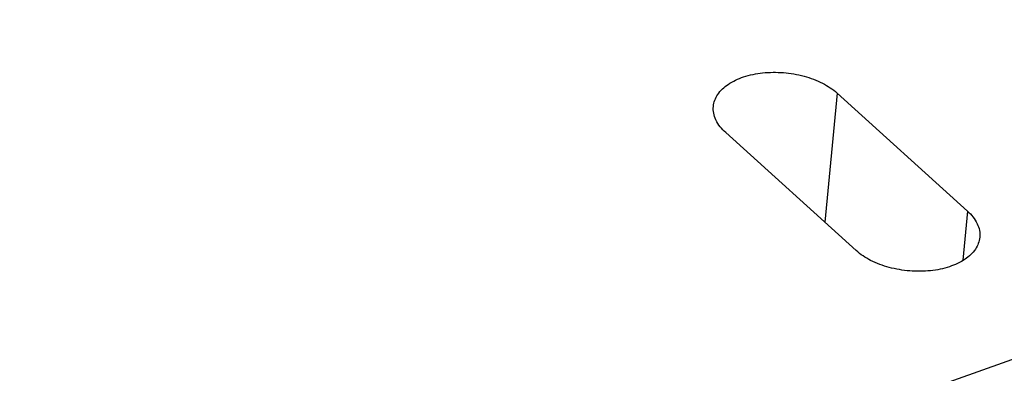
# Model space of a CAD drawing. Header units: millimetres. Extents: x -24622 to 57, y -1603 to 1112.
# Tile 203 of 219: x -126 to -94, y 584 to 596. Entities that reach past the tile are written whole.
import ezdxf

# ---------------------------------------------------------------- set-up
doc = ezdxf.new("R2010")
doc.units = ezdxf.units.MM

msp = doc.modelspace()

# ---------------------------------------------------------------- linework, layer by layer
at = {"color": 7, "linetype": 'Continuous'}
for p, q in [((-139.576, 568.326), (-62.071, 595.801)), ((-99.428, 593.382), (-99.831, 589.125)), ((-99.428, 593.382), (-95.129, 589.494)), ((-98.8, 588.193), (-103.099, 592.081)), ((-95.129, 589.494), (-95.282, 587.878))]:
    msp.add_line(p, q, dxfattribs=at)
for points, start_tangent, end_tangent in [([(-103.504, 592.943), (-103.36, 593.334), (-103.017, 593.668), (-102.508, 593.914), (-101.881, 594.047), (-101.195, 594.055), (-100.516, 593.938), (-99.908, 593.707), (-99.428, 593.382)], (0.093969, 0.995575), (0.741683, -0.670751)), ([(-103.099, 592.081), (-103.421, 592.499), (-103.504, 592.943)], (-0.741683, 0.670751), (0.093969, 0.995575)), ([(-95.129, 589.494), (-94.808, 589.076), (-94.724, 588.632)], (0.741683, -0.670751), (-0.093969, -0.995575)), ([(-94.724, 588.632), (-94.868, 588.241), (-95.211, 587.907), (-95.72, 587.661), (-96.347, 587.528), (-97.033, 587.52), (-97.712, 587.637), (-98.321, 587.869), (-98.8, 588.193)], (-0.093969, -0.995575), (-0.741683, 0.670751))]:
    msp.add_spline(points, degree=3, dxfattribs=dict(at, start_tangent=start_tangent, end_tangent=end_tangent))

doc.saveas('drawing.dxf')
